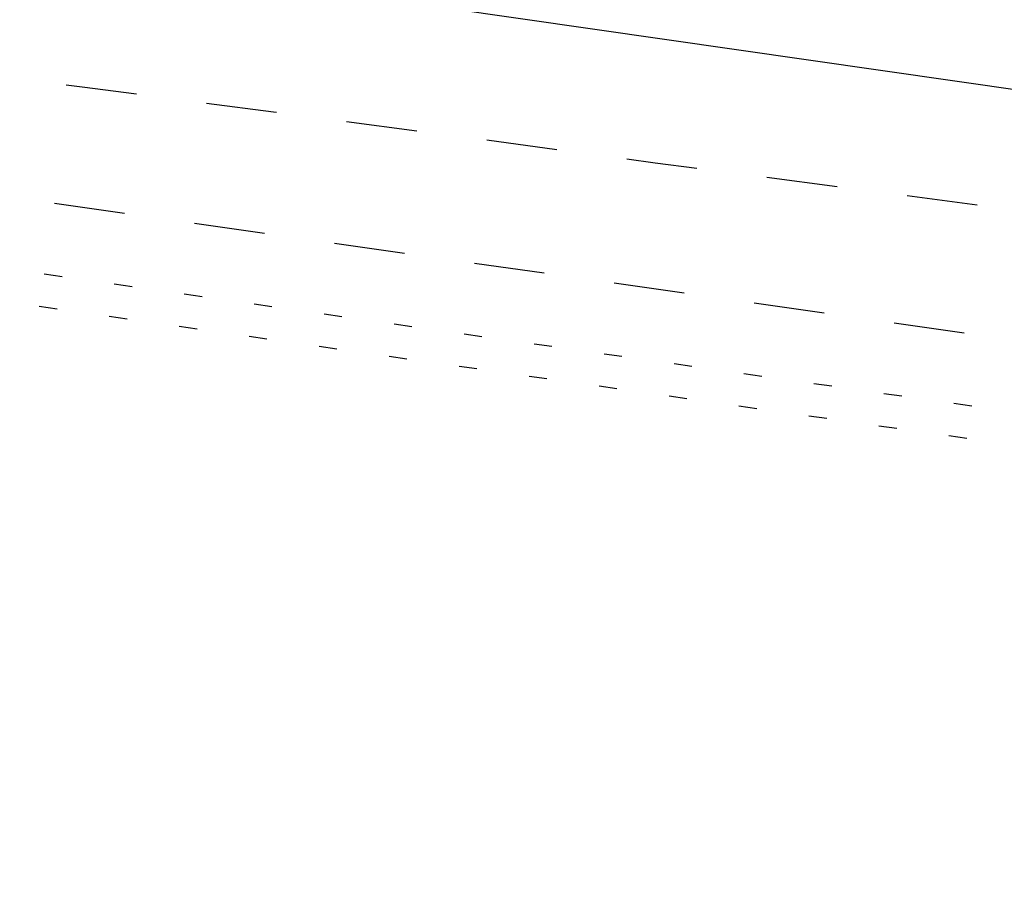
# Model space of a CAD drawing. Extents: x 2462876 to 2469231, y 263261 to 263931.
# Tile 34 of 122: x 2465330 to 2465346, y 263584 to 263598. Entities that reach past the tile are written whole.
import ezdxf

# ---------------------------------------------------------------- set-up
doc = ezdxf.new("R2010")
doc.units = 0
doc.header["$LTSCALE"] = 20
doc.header["$MEASUREMENT"] = 0
for name, pattern in [('gasex', [0]), ('OhDOT_USTN1', [0.055, 0.014, -0.041]), ('OhDOT_USTN5', [0.11, 0.055, -0.055])]:
    doc.linetypes.add(name, pattern=pattern)
for name, color, linetype in [('DR_X_Storm_Sewer', 151, 'OhDOT_USTN5'), ('PV_X_Curb', 120, 'OhDOT_USTN1'), ('PV_X_Walk', 120, 'OhDOT_USTN5'), ('UT_X_Gas', 2, 'gasex')]:
    doc.layers.add(name, color=color, linetype=linetype)

msp = doc.modelspace()

# ---------------------------------------------------------------- linework, layer by layer
at = {"layer": 'DR_X_Storm_Sewer', "flags": 128}
msp.add_lwpolyline([(2465250.393, 263606.148), (2465443.072, 263578.713)], dxfattribs=at)
at = {"layer": 'PV_X_Curb', "flags": 128}
for points in [[(2465531.379, 263564.362), (2465528.354, 263564.81), (2465518.453, 263566.211), (2465508.552, 263567.611), (2465498.65, 263569.012), (2465488.749, 263570.409), (2465478.763, 263571.798), (2465468.869, 263573.238), (2465458.979, 263574.704), (2465454.099, 263575.453), (2465442.836, 263577.044), (2465441.194, 263577.268), (2465435.677, 263578.058), (2465425.771, 263579.413), (2465415.887, 263580.92), (2465405.989, 263582.338), (2465396.089, 263583.733), (2465386.191, 263585.151), (2465376.295, 263586.572), (2465366.393, 263587.96), (2465356.493, 263589.361), (2465355.636, 263589.484), (2465345.741, 263590.931), (2465335.841, 263592.336), (2465326.553, 263593.667), (2465316.656, 263595.084), (2465309.037, 263596.169), (2465299.14, 263597.59), (2465289.25, 263599.054), (2465279.345, 263600.422), (2465272.224, 263601.441), (2465262.328, 263602.868), (2465252.436, 263604.322), (2465252.104, 263604.367), (2465250.175, 263604.631), (2465236.751, 263606.568), (2465235.885, 263606.707), (2465233.955, 263607.113), (2465229.882, 263608.162), (2465227.149, 263608.98), (2465223.646, 263610.285), (2465220.748, 263611.615), (2465217.495, 263613.519), (2465214.84, 263615.503), (2465210.793, 263619.044), (2465210.015, 263619.792)], [(2465250.239, 263605.081), (2465252.165, 263604.817), (2465252.498, 263604.772), (2465262.395, 263603.331), (2465272.291, 263601.903), (2465279.414, 263600.905), (2465289.321, 263599.55), (2465299.211, 263598.079), (2465309.108, 263596.661), (2465316.729, 263595.593), (2465326.626, 263594.176), (2465335.913, 263592.845), (2465345.814, 263591.44), (2465355.708, 263589.986), (2465356.572, 263589.906), (2465366.472, 263588.512), (2465376.373, 263587.117), (2465386.27, 263585.696), (2465396.16, 263584.232), (2465406.061, 263582.837), (2465415.958, 263581.419), (2465425.843, 263579.912), (2465435.752, 263578.581), (2465441.269, 263577.79), (2465442.909, 263577.56)]]:
    msp.add_lwpolyline(points, dxfattribs=at)
at = {"layer": 'PV_X_Walk', "flags": 128}
msp.add_lwpolyline([(2465443.329, 263580.534), (2465441.12, 263580.86), (2465438.15, 263581.3), (2465435.19, 263581.73), (2465432.22, 263582.16), (2465429.25, 263582.6), (2465426.28, 263583.03), (2465423.31, 263583.46), (2465420.34, 263583.9), (2465417.38, 263584.33), (2465414.41, 263584.76), (2465411.44, 263585.2), (2465408.47, 263585.63), (2465405.5, 263586.06), (2465402.53, 263586.5), (2465399.57, 263586.93), (2465396.6, 263587.36), (2465394.13, 263587.72), (2465391.16, 263588.16), (2465388.19, 263588.59), (2465385.22, 263589.03), (2465382.26, 263589.46), (2465379.29, 263589.9), (2465376.32, 263590.33), (2465373.35, 263590.76), (2465370.38, 263591.2), (2465367.42, 263591.63), (2465364.45, 263592.07), (2465361.12, 263592.56), (2465358.17, 263592.95), (2465355.2, 263593.34), (2465352.23, 263593.73), (2465349.25, 263594.12), (2465346.28, 263594.52), (2465343.31, 263594.91), (2465340.33, 263595.3), (2465337.36, 263595.7), (2465334.39, 263596.09), (2465331.41, 263596.48), (2465328.44, 263596.88), (2465325.46, 263597.27), (2465322.49, 263597.66), (2465319.24, 263598.09), (2465316.25, 263598.52), (2465313.28, 263598.95), (2465310.31, 263599.37), (2465307.34, 263599.79), (2465304.37, 263600.22), (2465301.4, 263600.64), (2465298.43, 263601.07), (2465295.47, 263601.49), (2465292.5, 263601.92), (2465289.53, 263602.34), (2465286.56, 263602.76), (2465283.59, 263603.19), (2465280.62, 263603.61), (2465277.65, 263604.04), (2465274.68, 263604.46), (2465271.71, 263604.89), (2465268.74, 263605.31), (2465265.77, 263605.74), (2465262.8, 263606.16), (2465259.84, 263606.58), (2465256.87, 263607.01), (2465253.9, 263607.43), (2465250.93, 263607.86), (2465250.646, 263607.898)], dxfattribs=at)
at = {"layer": 'UT_X_Gas', "flags": 128}
msp.add_lwpolyline([(2465271.935, 263607.077), (2465532.35, 263569.664)], dxfattribs=at)

doc.saveas('drawing.dxf')
